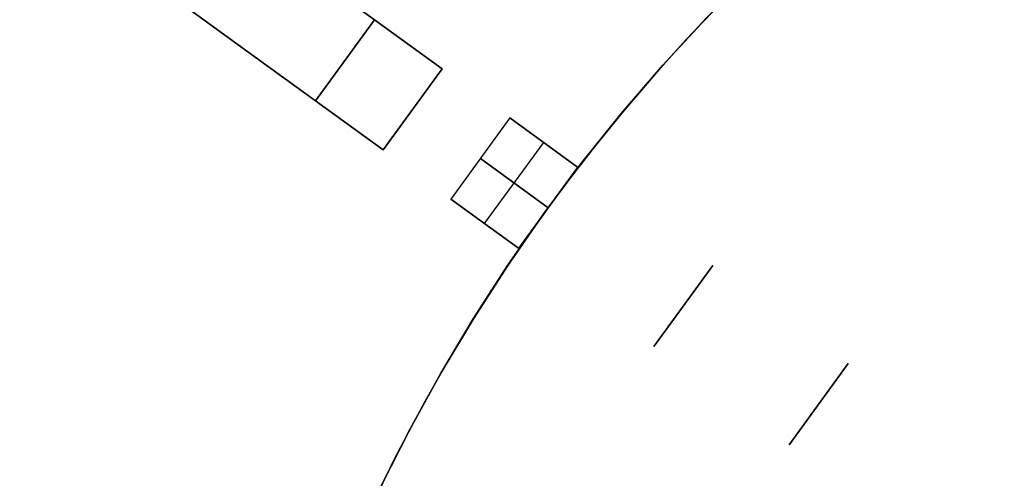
# Model space of a CAD drawing. Header units: millimetres. Extents: x 390 to 1070, y -130 to 550.
# Tile 19 of 57: x 489 to 607, y 307 to 362. Entities that reach past the tile are written whole.
import ezdxf

# ---------------------------------------------------------------- set-up
doc = ezdxf.new("R2010")
doc.units = ezdxf.units.MM

msp = doc.modelspace()

# ---------------------------------------------------------------- linework, layer by layer
at = {"extrusion": (2.27273e-05, -3.59965e-06, 1)}
for points in [[(950.01, 210), (949.88, 217.58), (949.48, 225.16), (948.83, 232.72), (947.92, 240.25), (946.74, 247.74), (945.31, 255.19), (943.63, 262.59), (941.69, 269.92), (939.5, 277.18), (937.06, 284.36), (934.37, 291.46), (931.44, 298.45), (928.27, 305.34), (924.87, 312.12), (921.23, 318.78), (917.37, 325.31), (913.28, 331.7), (908.98, 337.94), (904.46, 344.04), (899.73, 349.97), (894.81, 355.74), (889.69, 361.34), (884.37, 366.75), (878.88, 371.98), (873.2, 377.01), (867.36, 381.85), (861.36, 386.48), (855.19, 390.91), (848.88, 395.12), (842.43, 399.1), (835.84, 402.87), (829.13, 406.4), (822.3, 409.7), (815.36, 412.77), (808.32, 415.59), (801.19, 418.17), (793.97, 420.5), (786.67, 422.58), (779.31, 424.4), (771.89, 425.97), (764.42, 427.29), (756.91, 428.35), (749.37, 429.15), (741.8, 429.68), (734.22, 429.96), (726.63, 429.97), (719.05, 429.73), (711.48, 429.22), (703.94, 428.45), (696.42, 427.42), (688.95, 426.13), (681.52, 424.59), (674.15, 422.79), (666.85, 420.74), (659.62, 418.44), (652.48, 415.89), (645.43, 413.09), (638.48, 410.05), (631.63, 406.78), (624.91, 403.27), (618.31, 399.53), (611.84, 395.57), (605.51, 391.39), (599.33, 386.99), (593.31, 382.38), (587.45, 377.56), (581.76, 372.55), (576.24, 367.34), (570.91, 361.95), (565.76, 356.37), (560.82, 350.62), (556.07, 344.71), (551.53, 338.63), (547.2, 332.4), (543.09, 326.02), (539.2, 319.51), (535.54, 312.87), (532.11, 306.1), (528.91, 299.22), (525.96, 292.24), (523.24, 285.16), (520.77, 277.98)], [(950, 210), (949.87, 217.58), (949.48, 225.16), (948.82, 232.72), (947.91, 240.25), (946.74, 247.74), (945.31, 255.19), (943.62, 262.59), (941.68, 269.92), (939.49, 277.18), (937.05, 284.36), (934.36, 291.46), (931.43, 298.45), (928.26, 305.35), (924.86, 312.12), (921.22, 318.78), (917.36, 325.31), (913.27, 331.7), (908.97, 337.95), (904.45, 344.04), (899.73, 349.97), (894.8, 355.74), (889.68, 361.34), (884.37, 366.75), (878.87, 371.98), (873.2, 377.02), (867.35, 381.85), (861.35, 386.49), (855.19, 390.91), (848.87, 395.12), (842.42, 399.11), (835.84, 402.87), (829.12, 406.4), (822.29, 409.7), (815.36, 412.77), (808.31, 415.59), (801.18, 418.17), (793.96, 420.5), (786.67, 422.58), (779.3, 424.4), (771.88, 425.98), (764.41, 427.29), (756.9, 428.35), (749.36, 429.15), (741.79, 429.68), (734.21, 429.96), (726.63, 429.97), (719.05, 429.73), (711.48, 429.22), (703.93, 428.45), (696.42, 427.42), (688.94, 426.14), (681.51, 424.59), (674.14, 422.79), (666.84, 420.74), (659.61, 418.44), (652.47, 415.89), (645.42, 413.09), (638.47, 410.06), (631.63, 406.78), (624.9, 403.27), (618.3, 399.53), (611.83, 395.57), (605.5, 391.39), (599.33, 386.99), (593.3, 382.38), (587.44, 377.56), (581.75, 372.55), (576.23, 367.34), (570.9, 361.95), (565.76, 356.37), (560.81, 350.62), (556.06, 344.71), (551.52, 338.63), (547.19, 332.4), (543.08, 326.03), (539.19, 319.51), (535.53, 312.87), (532.1, 306.11), (528.9, 299.23), (525.95, 292.24), (523.23, 285.16), (520.77, 277.98)]]:
    msp.add_lwpolyline(points, dxfattribs=at)
at = {"extrusion": (-2.27273e-05, 3.59965e-06, 1)}
for points in [[(520.76, 277.98), (523.23, 285.16), (525.94, 292.24), (528.9, 299.23), (532.1, 306.11), (535.53, 312.87), (539.19, 319.51), (543.08, 326.03), (547.19, 332.4), (551.52, 338.63), (556.06, 344.71), (560.8, 350.62), (565.75, 356.37), (570.9, 361.95), (576.23, 367.34), (581.74, 372.55), (587.44, 377.56), (593.3, 382.38), (599.32, 386.99), (605.5, 391.39), (611.83, 395.57), (618.3, 399.54), (624.9, 403.27), (631.62, 406.78), (638.46, 410.06), (645.41, 413.09), (652.47, 415.89), (659.61, 418.44), (666.84, 420.74), (674.14, 422.79), (681.51, 424.59), (688.94, 426.14), (696.41, 427.42), (703.93, 428.45), (711.47, 429.22), (719.04, 429.73), (726.62, 429.98), (734.21, 429.96), (741.79, 429.68), (749.36, 429.15), (756.9, 428.35), (764.41, 427.29), (771.88, 425.98), (779.3, 424.4), (786.66, 422.58), (793.96, 420.5), (801.18, 418.17), (808.31, 415.59), (815.35, 412.77), (822.29, 409.7), (829.12, 406.4), (835.83, 402.87), (842.42, 399.11), (848.87, 395.12), (855.18, 390.91), (861.34, 386.49), (867.35, 381.85), (873.19, 377.02), (878.87, 371.98), (884.36, 366.75), (889.67, 361.34), (894.8, 355.74), (899.72, 349.97), (904.45, 344.04), (908.96, 337.95), (913.27, 331.7), (917.35, 325.31), (921.22, 318.78), (924.85, 312.13), (928.26, 305.35), (931.43, 298.46), (934.36, 291.46), (937.04, 284.36), (939.49, 277.18), (941.68, 269.92), (943.62, 262.59), (945.3, 255.19), (946.73, 247.74), (947.9, 240.25), (948.82, 232.72), (949.47, 225.16), (949.86, 217.59), (949.99, 210)], [(520.77, 277.98), (523.24, 285.16), (525.95, 292.24), (528.91, 299.22), (532.1, 306.1), (535.53, 312.87), (539.2, 319.51), (543.08, 326.03), (547.2, 332.4), (551.52, 338.63), (556.06, 344.71), (560.81, 350.62), (565.76, 356.37), (570.9, 361.95), (576.24, 367.34), (581.75, 372.55), (587.44, 377.56), (593.31, 382.38), (599.33, 386.99), (605.51, 391.39), (611.84, 395.57), (618.3, 399.53), (624.9, 403.27), (631.63, 406.78), (638.47, 410.05), (645.42, 413.09), (652.47, 415.89), (659.62, 418.44), (666.85, 420.74), (674.15, 422.79), (681.52, 424.59), (688.94, 426.13), (696.42, 427.42), (703.93, 428.45), (711.48, 429.22), (719.05, 429.73), (726.63, 429.97), (734.22, 429.96), (741.8, 429.68), (749.36, 429.15), (756.91, 428.35), (764.42, 427.29), (771.89, 425.98), (779.31, 424.4), (786.67, 422.58), (793.97, 420.5), (801.18, 418.17), (808.32, 415.59), (815.36, 412.77), (822.3, 409.7), (829.13, 406.4), (835.84, 402.87), (842.43, 399.1), (848.88, 395.12), (855.19, 390.91), (861.35, 386.49), (867.36, 381.85), (873.2, 377.01), (878.87, 371.98), (884.37, 366.75), (889.68, 361.34), (894.8, 355.74), (899.73, 349.97), (904.45, 344.04), (908.97, 337.94), (913.28, 331.7), (917.36, 325.31), (921.23, 318.78), (924.86, 312.12), (928.27, 305.35), (931.44, 298.45), (934.37, 291.46), (937.05, 284.36), (939.49, 277.18), (941.68, 269.92), (943.62, 262.59), (945.31, 255.19), (946.74, 247.74), (947.91, 240.25), (948.83, 232.72), (949.48, 225.16), (949.87, 217.58), (950, 210)]]:
    msp.add_lwpolyline(points, dxfattribs=at)
for points in [[(458.46, 414.7), (539.36, 355.92)], [(451.41, 404.99), (532.31, 346.21)], [(609.17, 393.85), (602.86, 389.54), (596.7, 385.02), (590.71, 380.29), (584.88, 375.35), (579.23, 370.22), (573.76, 364.89), (568.48, 359.37), (563.39, 353.68), (558.51, 347.81), (553.83, 341.77), (549.36, 335.58), (545.11, 329.23), (541.09, 322.74), (537.29, 316.12), (533.72, 309.37), (530.39, 302.5)], [(609.17, 393.85), (602.86, 389.54), (596.7, 385.02), (590.71, 380.29), (584.88, 375.35), (579.23, 370.22), (573.76, 364.89), (568.48, 359.37), (563.39, 353.68), (558.51, 347.81), (553.83, 341.77), (549.36, 335.58), (545.11, 329.23), (541.09, 322.74), (537.29, 316.12), (533.72, 309.37), (530.39, 302.5)], [(483.82, 381.45), (516.13, 357.97)], [(516.13, 357.97), (483.82, 381.45)], [(483.82, 381.45), (516.13, 357.97)], [(516.13, 357.97), (483.82, 381.45)], [(483.82, 381.45), (516.13, 357.97)], [(516.13, 357.97), (483.82, 381.45)], [(539.36, 355.92), (523.18, 367.68)], [(523.18, 367.68), (539.36, 355.92)], [(539.36, 355.92), (523.18, 367.68)], [(523.18, 367.68), (539.36, 355.92)], [(539.36, 355.92), (523.18, 367.68)], [(523.18, 367.68), (539.36, 355.92)], [(531.27, 361.8), (524.22, 352.09)], [(531.27, 361.8), (524.22, 352.09)], [(524.22, 352.09), (531.27, 361.8)], [(524.22, 352.09), (531.27, 361.8)], [(516.13, 357.97), (532.31, 346.21)], [(532.31, 346.21), (516.13, 357.97)], [(516.13, 357.97), (532.31, 346.21)], [(532.31, 346.21), (516.13, 357.97)], [(516.13, 357.97), (532.31, 346.21)], [(532.31, 346.21), (516.13, 357.97)], [(539.36, 355.92), (532.31, 346.21)], [(539.36, 355.92), (532.31, 346.21)], [(539.36, 355.92), (532.31, 346.21)], [(539.36, 355.92), (532.31, 346.21)], [(539.36, 355.92), (532.31, 346.21)], [(539.36, 355.92), (532.31, 346.21)], [(539.36, 355.92), (532.31, 346.21)], [(539.36, 355.92), (532.31, 346.21)], [(532.31, 346.21), (539.36, 355.92)], [(532.31, 346.21), (539.36, 355.92)], [(532.31, 346.21), (539.36, 355.92)], [(532.31, 346.21), (539.36, 355.92)], [(532.31, 346.21), (539.36, 355.92)], [(547.45, 350.04), (540.4, 340.34)], [(547.45, 350.04), (540.4, 340.34)], [(555.54, 344.17), (547.45, 350.04)], [(547.45, 350.04), (555.54, 344.17)], [(544.44, 337.4), (551.5, 347.11)], [(544.44, 337.4), (551.5, 347.11)], [(543.93, 345.19), (552.02, 339.31)], [(552.02, 339.31), (543.93, 345.19)], [(555.54, 344.17), (548.49, 334.46)], [(555.54, 344.17), (548.49, 334.46)], [(540.4, 340.34), (548.49, 334.46)], [(548.49, 334.46), (540.4, 340.34)], [(571.72, 332.41), (564.67, 322.7)], [(571.72, 332.41), (564.67, 322.7)], [(571.72, 332.41), (564.67, 322.7)], [(571.72, 332.41), (564.67, 322.7)], [(571.72, 332.41), (564.67, 322.7)], [(571.72, 332.41), (564.67, 322.7)], [(564.67, 322.7), (571.72, 332.41)], [(564.67, 322.7), (571.72, 332.41)], [(580.85, 310.95), (587.9, 320.66)], [(587.9, 320.66), (580.85, 310.95)], [(587.9, 320.66), (580.85, 310.95)], [(587.9, 320.66), (580.85, 310.95)], [(580.85, 310.95), (587.9, 320.66)], [(580.85, 310.95), (587.9, 320.66)]]:
    msp.add_lwpolyline(points)
at = {"extrusion": (0.587785, 0.809017, 1.1484e-14)}
msp.add_lwpolyline([(-217.15, 251.99), (-217.12, 250.63), (-217.05, 249.27), (-216.94, 247.9), (-216.77, 246.55), (-216.57, 245.2), (-216.31, 243.86), (-216.01, 242.52), (-215.66, 241.2), (-215.27, 239.89), (-214.84, 238.6), (-214.36, 237.32), (-213.84, 236.06), (-213.27, 234.82), (-212.66, 233.59), (-212.01, 232.39), (-211.32, 231.21), (-210.59, 230.06), (-209.83, 228.93), (-209.02, 227.83), (-208.18, 226.75), (-207.3, 225.71), (-206.38, 224.69), (-205.43, 223.71), (-204.45, 222.76), (-203.44, 221.85), (-202.39, 220.97), (-201.32, 220.12), (-200.21, 219.32), (-199.09, 218.55), (-197.93, 217.82), (-196.75, 217.13), (-195.55, 216.48), (-194.33, 215.87), (-193.08, 215.31), (-191.82, 214.78), (-190.54, 214.3), (-189.25, 213.87), (-187.94, 213.48), (-186.62, 213.13), (-185.29, 212.83), (-183.94, 212.58), (-182.59, 212.37), (-181.24, 212.2), (-179.88, 212.09), (-178.51, 212.02), (-177.15, 211.99)], dxfattribs=at)
at = {"extrusion": (0.587785, 0.809017, 7.84433e-16)}
msp.add_lwpolyline([(-217.15, 251.99), (-217.12, 250.63), (-217.05, 249.27), (-216.94, 247.9), (-216.77, 246.55), (-216.57, 245.2), (-216.31, 243.86), (-216.01, 242.52), (-215.66, 241.2), (-215.27, 239.89), (-214.84, 238.6), (-214.36, 237.32), (-213.84, 236.06), (-213.27, 234.82), (-212.66, 233.59), (-212.01, 232.39), (-211.32, 231.21), (-210.59, 230.06), (-209.83, 228.93), (-209.02, 227.83), (-208.18, 226.75), (-207.3, 225.71), (-206.38, 224.69), (-205.43, 223.71), (-204.45, 222.76), (-203.44, 221.85), (-202.39, 220.97), (-201.32, 220.12), (-200.21, 219.32), (-199.09, 218.55), (-197.93, 217.82), (-196.75, 217.13), (-195.55, 216.48), (-194.33, 215.87), (-193.08, 215.31), (-191.82, 214.78), (-190.54, 214.3), (-189.25, 213.87), (-187.94, 213.48), (-186.62, 213.13), (-185.29, 212.83), (-183.94, 212.58), (-182.59, 212.37), (-181.24, 212.2), (-179.88, 212.09), (-178.51, 212.02), (-177.15, 211.99)], dxfattribs=at)
at = {"extrusion": (0.587785, 0.809017, 1.71132e-15)}
msp.add_lwpolyline([(-177.15, -388.01), (-178.51, -388.03), (-179.88, -388.1), (-181.24, -388.21), (-182.59, -388.38), (-183.94, -388.59), (-185.29, -388.84), (-186.62, -389.14), (-187.94, -389.49), (-189.25, -389.88), (-190.54, -390.31), (-191.82, -390.79), (-193.08, -391.32), (-194.33, -391.88), (-195.55, -392.49), (-196.75, -393.14), (-197.93, -393.83), (-199.09, -394.56), (-200.21, -395.33), (-201.32, -396.13), (-202.39, -396.98), (-203.44, -397.86), (-204.45, -398.77), (-205.43, -399.72), (-206.38, -400.7), (-207.3, -401.72), (-208.18, -402.76), (-209.02, -403.84), (-209.83, -404.94), (-210.59, -406.07), (-211.32, -407.22), (-212.01, -408.4), (-212.66, -409.6), (-213.27, -410.83), (-213.84, -412.07), (-214.36, -413.33), (-214.84, -414.61), (-215.27, -415.9), (-215.66, -417.21), (-216.01, -418.53), (-216.31, -419.87), (-216.57, -421.21), (-216.77, -422.56), (-216.94, -423.91), (-217.05, -425.28), (-217.12, -426.64), (-217.15, -428.01)], dxfattribs=at)
at = {"extrusion": (0.587785, 0.809017, 4.8612e-15)}
msp.add_lwpolyline([(-177.15, 211.99), (-178.51, 212.02), (-179.88, 212.09), (-181.24, 212.2), (-182.59, 212.37), (-183.94, 212.58), (-185.29, 212.83), (-186.62, 213.13), (-187.94, 213.48), (-189.25, 213.87), (-190.54, 214.3), (-191.82, 214.78), (-193.08, 215.31), (-194.33, 215.87), (-195.55, 216.48), (-196.75, 217.13), (-197.93, 217.82), (-199.09, 218.55), (-200.21, 219.32), (-201.32, 220.12), (-202.39, 220.97), (-203.44, 221.85), (-204.45, 222.76), (-205.43, 223.71), (-206.38, 224.69), (-207.3, 225.71), (-208.18, 226.75), (-209.02, 227.83), (-209.83, 228.93), (-210.59, 230.06), (-211.32, 231.21), (-212.01, 232.39), (-212.66, 233.59), (-213.27, 234.82), (-213.84, 236.06), (-214.36, 237.32), (-214.84, 238.6), (-215.27, 239.89), (-215.66, 241.2), (-216.01, 242.52), (-216.31, 243.86), (-216.57, 245.2), (-216.77, 246.55), (-216.94, 247.9), (-217.05, 249.27), (-217.12, 250.63), (-217.15, 251.99)], dxfattribs=at)
at = {"extrusion": (0.587785, 0.809017, -1.09396e-14)}
msp.add_lwpolyline([(-217.15, -428.01), (-217.12, -426.64), (-217.05, -425.28), (-216.94, -423.91), (-216.77, -422.56), (-216.57, -421.21), (-216.31, -419.87), (-216.01, -418.53), (-215.66, -417.21), (-215.27, -415.9), (-214.84, -414.61), (-214.36, -413.33), (-213.84, -412.07), (-213.27, -410.83), (-212.66, -409.6), (-212.01, -408.4), (-211.32, -407.22), (-210.59, -406.07), (-209.83, -404.94), (-209.02, -403.84), (-208.18, -402.76), (-207.3, -401.72), (-206.38, -400.7), (-205.43, -399.72), (-204.45, -398.77), (-203.44, -397.86), (-202.39, -396.98), (-201.32, -396.13), (-200.21, -395.33), (-199.09, -394.56), (-197.93, -393.83), (-196.75, -393.14), (-195.55, -392.49), (-194.33, -391.88), (-193.08, -391.32), (-191.82, -390.79), (-190.54, -390.31), (-189.25, -389.88), (-187.94, -389.49), (-186.62, -389.14), (-185.29, -388.84), (-183.94, -388.59), (-182.59, -388.38), (-181.24, -388.21), (-179.88, -388.1), (-178.51, -388.03), (-177.15, -388.01)], dxfattribs=at)
at = {"extrusion": (0.587785, 0.809017, 1.36873e-14)}
msp.add_lwpolyline([(-237.15, 271.99), (-236.46, 271.98), (-235.78, 271.95), (-235.1, 271.89), (-234.42, 271.81), (-233.75, 271.7), (-233.08, 271.58), (-232.41, 271.43), (-231.75, 271.25), (-231.1, 271.06), (-230.45, 270.84), (-229.81, 270.6), (-229.18, 270.34), (-228.56, 270.06), (-227.95, 269.75), (-227.35, 269.43), (-226.76, 269.08), (-226.18, 268.72), (-225.61, 268.33), (-225.06, 267.93), (-224.53, 267.51), (-224, 267.07), (-223.5, 266.61), (-223.01, 266.14), (-222.53, 265.65), (-222.07, 265.14), (-221.63, 264.62), (-221.21, 264.08), (-220.81, 263.53), (-220.42, 262.96), (-220.06, 262.39), (-219.71, 261.8), (-219.39, 261.2), (-219.09, 260.58), (-218.8, 259.96), (-218.54, 259.33), (-218.3, 258.69), (-218.08, 258.05), (-217.89, 257.39), (-217.72, 256.73), (-217.57, 256.06), (-217.44, 255.39), (-217.33, 254.72), (-217.25, 254.04), (-217.19, 253.36), (-217.16, 252.68), (-217.15, 251.99)], dxfattribs=at)
at = {"extrusion": (0.587785, 0.809017, -3.03106e-14)}
msp.add_lwpolyline([(-217.15, -428.01), (-217.16, -428.69), (-217.19, -429.37), (-217.25, -430.05), (-217.33, -430.73), (-217.44, -431.4), (-217.57, -432.07), (-217.72, -432.74), (-217.89, -433.4), (-218.08, -434.06), (-218.3, -434.7), (-218.54, -435.34), (-218.8, -435.97), (-219.09, -436.59), (-219.39, -437.21), (-219.71, -437.81), (-220.06, -438.4), (-220.42, -438.97), (-220.81, -439.54), (-221.21, -440.09), (-221.63, -440.63), (-222.07, -441.15), (-222.53, -441.66), (-223.01, -442.15), (-223.5, -442.62), (-224, -443.08), (-224.53, -443.52), (-225.06, -443.94), (-225.61, -444.34), (-226.18, -444.73), (-226.76, -445.09), (-227.35, -445.44), (-227.95, -445.76), (-228.56, -446.07), (-229.18, -446.35), (-229.81, -446.61), (-230.45, -446.85), (-231.1, -447.07), (-231.75, -447.26), (-232.41, -447.44), (-233.08, -447.59), (-233.75, -447.71), (-234.42, -447.82), (-235.1, -447.9), (-235.78, -447.96), (-236.46, -447.99), (-237.15, -448.01)], dxfattribs=at)
at = {"extrusion": (1, 0, 0)}
for points in [[(357.97, 225.54), (357.97, 91.99)], [(357.97, 79.99), (357.97, 0)], [(357.97, -12), (357.97, -256)], [(357.97, -268), (357.97, -401.55)], [(355.92, -288.01), (355.92, -268)], [(355.92, -256), (355.92, -12)], [(355.92, 0), (355.92, 79.99)], [(355.92, 91.99), (355.92, 111.99)], [(351.07, -268), (351.07, -288.01)], [(351.07, -12), (351.07, -256)], [(351.07, 79.99), (351.07, 0)], [(351.07, 111.99), (351.07, 91.99)], [(346.21, -268), (346.21, -288.01)], [(346.21, -12), (346.21, -256)], [(346.21, 79.99), (346.21, 0)], [(346.21, 111.99), (346.21, 91.99)], [(332.41, 241.99), (332.41, 251.99)], [(332.41, -428.01), (332.41, -418.01)], [(327.56, 251.99), (327.56, 241.99)], [(327.56, -418.01), (327.56, -428.01)], [(322.7, 251.99), (322.7, 241.99)], [(322.7, -418.01), (322.7, -428.01)], [(320.66, 172), (320.66, 221.99)], [(320.66, -398.01), (320.66, -348.01)], [(315.8, 221.99), (315.8, 172)], [(315.8, -348.01), (315.8, -398.01)], [(310.95, -348.01), (310.95, -398.01)], [(310.95, 221.99), (310.95, 172)]]:
    msp.add_lwpolyline(points, dxfattribs=at)
at = {"extrusion": (0.587785, 0.809017, 5.90891e-15)}
msp.add_lwpolyline([(-217.15, 251.99), (-217.16, 252.68), (-217.19, 253.36), (-217.25, 254.04), (-217.33, 254.72), (-217.44, 255.39), (-217.57, 256.06), (-217.72, 256.73), (-217.89, 257.39), (-218.08, 258.05), (-218.3, 258.69), (-218.54, 259.33), (-218.8, 259.96), (-219.09, 260.58), (-219.39, 261.2), (-219.71, 261.8), (-220.06, 262.39), (-220.42, 262.96), (-220.81, 263.53), (-221.21, 264.08), (-221.63, 264.62), (-222.07, 265.14), (-222.53, 265.65), (-223.01, 266.14), (-223.5, 266.61), (-224, 267.07), (-224.53, 267.51), (-225.06, 267.93), (-225.61, 268.33), (-226.18, 268.72), (-226.76, 269.08), (-227.35, 269.43), (-227.95, 269.75), (-228.56, 270.06), (-229.18, 270.34), (-229.81, 270.6), (-230.45, 270.84), (-231.1, 271.06), (-231.75, 271.25), (-232.41, 271.43), (-233.08, 271.58), (-233.75, 271.7), (-234.42, 271.81), (-235.1, 271.89), (-235.78, 271.95), (-236.46, 271.98), (-237.15, 271.99)], dxfattribs=at)
at = {"extrusion": (0.587785, 0.809017, -3.84888e-15)}
msp.add_lwpolyline([(-237.15, -448.01), (-236.46, -447.99), (-235.78, -447.96), (-235.1, -447.9), (-234.42, -447.82), (-233.75, -447.71), (-233.08, -447.59), (-232.41, -447.44), (-231.75, -447.26), (-231.1, -447.07), (-230.45, -446.85), (-229.81, -446.61), (-229.18, -446.35), (-228.56, -446.07), (-227.95, -445.76), (-227.35, -445.44), (-226.76, -445.09), (-226.18, -444.73), (-225.61, -444.34), (-225.06, -443.94), (-224.53, -443.52), (-224, -443.08), (-223.5, -442.62), (-223.01, -442.15), (-222.53, -441.66), (-222.07, -441.15), (-221.63, -440.63), (-221.21, -440.09), (-220.81, -439.54), (-220.42, -438.97), (-220.06, -438.4), (-219.71, -437.81), (-219.39, -437.21), (-219.09, -436.59), (-218.8, -435.97), (-218.54, -435.34), (-218.3, -434.7), (-218.08, -434.06), (-217.89, -433.4), (-217.72, -432.74), (-217.57, -432.07), (-217.44, -431.4), (-217.33, -430.73), (-217.25, -430.05), (-217.19, -429.37), (-217.16, -428.69), (-217.15, -428.01)], dxfattribs=at)
at = {"extrusion": (0.587785, 0.809017, 1.64184e-15)}
msp.add_lwpolyline([(-267.15, -328.01), (-265.78, -327.98), (-264.42, -327.91), (-263.06, -327.8), (-261.7, -327.63), (-260.35, -327.42), (-259.01, -327.17), (-257.68, -326.87), (-256.36, -326.52), (-255.05, -326.13), (-253.75, -325.7), (-252.47, -325.22), (-251.21, -324.69), (-249.97, -324.13), (-248.74, -323.52), (-247.54, -322.87), (-246.36, -322.18), (-245.21, -321.45), (-244.08, -320.68), (-242.98, -319.88), (-241.9, -319.03), (-240.86, -318.15), (-239.85, -317.24), (-238.86, -316.29), (-237.91, -315.31), (-237, -314.29), (-236.12, -313.25), (-235.28, -312.17), (-234.47, -311.07), (-233.7, -309.94), (-232.97, -308.79), (-232.28, -307.61), (-231.63, -306.41), (-231.02, -305.18), (-230.46, -303.94), (-229.94, -302.68), (-229.46, -301.4), (-229.02, -300.11), (-228.63, -298.8), (-228.28, -297.48), (-227.98, -296.14), (-227.73, -294.8), (-227.52, -293.45), (-227.36, -292.1), (-227.24, -290.73), (-227.17, -289.37), (-227.15, -288.01)], dxfattribs=at)
at = {"extrusion": (0.587785, 0.809017, -9.73224e-15)}
msp.add_lwpolyline([(-227.15, 111.99), (-227.17, 113.36), (-227.24, 114.72), (-227.36, 116.09), (-227.52, 117.44), (-227.73, 118.79), (-227.98, 120.13), (-228.28, 121.47), (-228.63, 122.79), (-229.02, 124.1), (-229.46, 125.39), (-229.94, 126.67), (-230.46, 127.93), (-231.02, 129.17), (-231.63, 130.4), (-232.28, 131.6), (-232.97, 132.78), (-233.7, 133.93), (-234.47, 135.06), (-235.28, 136.16), (-236.12, 137.24), (-237, 138.28), (-237.91, 139.3), (-238.86, 140.28), (-239.85, 141.23), (-240.86, 142.14), (-241.9, 143.02), (-242.98, 143.87), (-244.08, 144.67), (-245.21, 145.44), (-246.36, 146.17), (-247.54, 146.86), (-248.74, 147.51), (-249.97, 148.12), (-251.21, 148.68), (-252.47, 149.21), (-253.75, 149.69), (-255.05, 150.12), (-256.36, 150.51), (-257.68, 150.86), (-259.01, 151.16), (-260.35, 151.41), (-261.7, 151.62), (-263.06, 151.79), (-264.42, 151.9), (-265.78, 151.97), (-267.15, 151.99)], dxfattribs=at)
at = {"extrusion": (0.587785, 0.809017, 5.48882e-15)}
msp.add_lwpolyline([(-217.15, 251.99), (-217.16, 252.68), (-217.19, 253.36), (-217.25, 254.04), (-217.33, 254.72), (-217.44, 255.39), (-217.57, 256.06), (-217.72, 256.73), (-217.89, 257.39), (-218.08, 258.05), (-218.3, 258.69), (-218.54, 259.33), (-218.8, 259.96), (-219.09, 260.58), (-219.39, 261.2), (-219.71, 261.8), (-220.06, 262.39), (-220.42, 262.96), (-220.81, 263.53), (-221.21, 264.08), (-221.63, 264.62), (-222.07, 265.14), (-222.53, 265.65), (-223.01, 266.14), (-223.5, 266.61), (-224, 267.07), (-224.53, 267.51), (-225.06, 267.93), (-225.61, 268.33), (-226.18, 268.72), (-226.76, 269.08), (-227.35, 269.43), (-227.95, 269.75), (-228.56, 270.06), (-229.18, 270.34), (-229.81, 270.6), (-230.45, 270.84), (-231.1, 271.06), (-231.75, 271.25), (-232.41, 271.43), (-233.08, 271.58), (-233.75, 271.7), (-234.42, 271.81), (-235.1, 271.89), (-235.78, 271.95), (-236.46, 271.98), (-237.15, 271.99)], dxfattribs=at)
at = {"extrusion": (0.587785, 0.809017, -1.48871e-14)}
msp.add_lwpolyline([(-237.15, -448.01), (-236.46, -447.99), (-235.78, -447.96), (-235.1, -447.9), (-234.42, -447.82), (-233.75, -447.71), (-233.08, -447.59), (-232.41, -447.44), (-231.75, -447.26), (-231.1, -447.07), (-230.45, -446.85), (-229.81, -446.61), (-229.18, -446.35), (-228.56, -446.07), (-227.95, -445.76), (-227.35, -445.44), (-226.76, -445.09), (-226.18, -444.73), (-225.61, -444.34), (-225.06, -443.94), (-224.53, -443.52), (-224, -443.08), (-223.5, -442.62), (-223.01, -442.15), (-222.53, -441.66), (-222.07, -441.15), (-221.63, -440.63), (-221.21, -440.09), (-220.81, -439.54), (-220.42, -438.97), (-220.06, -438.4), (-219.71, -437.81), (-219.39, -437.21), (-219.09, -436.59), (-218.8, -435.97), (-218.54, -435.34), (-218.3, -434.7), (-218.08, -434.06), (-217.89, -433.4), (-217.72, -432.74), (-217.57, -432.07), (-217.44, -431.4), (-217.33, -430.73), (-217.25, -430.05), (-217.19, -429.37), (-217.16, -428.69), (-217.15, -428.01)], dxfattribs=at)
at = {"extrusion": (0.587785, 0.809017, 4.03359e-15)}
msp.add_lwpolyline([(-267.15, -328.01), (-265.78, -327.98), (-264.42, -327.91), (-263.06, -327.8), (-261.7, -327.63), (-260.35, -327.42), (-259.01, -327.17), (-257.68, -326.87), (-256.36, -326.52), (-255.05, -326.13), (-253.75, -325.7), (-252.47, -325.22), (-251.21, -324.69), (-249.97, -324.13), (-248.74, -323.52), (-247.54, -322.87), (-246.36, -322.18), (-245.21, -321.45), (-244.08, -320.68), (-242.98, -319.88), (-241.9, -319.03), (-240.86, -318.15), (-239.85, -317.24), (-238.86, -316.29), (-237.91, -315.31), (-237, -314.29), (-236.12, -313.25), (-235.28, -312.17), (-234.47, -311.07), (-233.7, -309.94), (-232.97, -308.79), (-232.28, -307.61), (-231.63, -306.41), (-231.02, -305.18), (-230.46, -303.94), (-229.94, -302.68), (-229.46, -301.4), (-229.02, -300.11), (-228.63, -298.8), (-228.28, -297.48), (-227.98, -296.14), (-227.73, -294.8), (-227.52, -293.45), (-227.36, -292.1), (-227.24, -290.73), (-227.17, -289.37), (-227.15, -288.01)], dxfattribs=at)
at = {"extrusion": (0.587785, 0.809017, 2.11799e-15)}
msp.add_lwpolyline([(-227.15, 111.99), (-227.17, 113.36), (-227.24, 114.72), (-227.36, 116.09), (-227.52, 117.44), (-227.73, 118.79), (-227.98, 120.13), (-228.28, 121.47), (-228.63, 122.79), (-229.02, 124.1), (-229.46, 125.39), (-229.94, 126.67), (-230.46, 127.93), (-231.02, 129.17), (-231.63, 130.4), (-232.28, 131.6), (-232.97, 132.78), (-233.7, 133.93), (-234.47, 135.06), (-235.28, 136.16), (-236.12, 137.24), (-237, 138.28), (-237.91, 139.3), (-238.86, 140.28), (-239.85, 141.23), (-240.86, 142.14), (-241.9, 143.02), (-242.98, 143.87), (-244.08, 144.67), (-245.21, 145.44), (-246.36, 146.17), (-247.54, 146.86), (-248.74, 147.51), (-249.97, 148.12), (-251.21, 148.68), (-252.47, 149.21), (-253.75, 149.69), (-255.05, 150.12), (-256.36, 150.51), (-257.68, 150.86), (-259.01, 151.16), (-260.35, 151.41), (-261.7, 151.62), (-263.06, 151.79), (-264.42, 151.9), (-265.78, 151.97), (-267.15, 151.99)], dxfattribs=at)
at = {"extrusion": (0.587785, 0.809017, 4.20631e-15)}
msp.add_lwpolyline([(-227.15, -288.01), (-227.17, -289.37), (-227.24, -290.73), (-227.36, -292.1), (-227.52, -293.45), (-227.73, -294.8), (-227.98, -296.14), (-228.28, -297.48), (-228.63, -298.8), (-229.02, -300.11), (-229.46, -301.4), (-229.94, -302.68), (-230.46, -303.94), (-231.02, -305.18), (-231.63, -306.41), (-232.28, -307.61), (-232.97, -308.79), (-233.7, -309.94), (-234.47, -311.07), (-235.28, -312.17), (-236.12, -313.25), (-237, -314.29), (-237.91, -315.31), (-238.86, -316.29), (-239.85, -317.24), (-240.86, -318.15), (-241.9, -319.03), (-242.98, -319.88), (-244.08, -320.68), (-245.21, -321.45), (-246.36, -322.18), (-247.54, -322.87), (-248.74, -323.52), (-249.97, -324.13), (-251.21, -324.69), (-252.47, -325.22), (-253.75, -325.7), (-255.05, -326.13), (-256.36, -326.52), (-257.68, -326.87), (-259.01, -327.17), (-260.35, -327.42), (-261.7, -327.63), (-263.06, -327.8), (-264.42, -327.91), (-265.78, -327.98), (-267.15, -328.01)], dxfattribs=at)
at = {"extrusion": (0.587785, 0.809017, -1.95722e-15)}
msp.add_lwpolyline([(-267.15, 151.99), (-265.78, 151.97), (-264.42, 151.9), (-263.06, 151.79), (-261.7, 151.62), (-260.35, 151.41), (-259.01, 151.16), (-257.68, 150.86), (-256.36, 150.51), (-255.05, 150.12), (-253.75, 149.69), (-252.47, 149.21), (-251.21, 148.68), (-249.97, 148.12), (-248.74, 147.51), (-247.54, 146.86), (-246.36, 146.17), (-245.21, 145.44), (-244.08, 144.67), (-242.98, 143.87), (-241.9, 143.02), (-240.86, 142.14), (-239.85, 141.23), (-238.86, 140.28), (-237.91, 139.3), (-237, 138.28), (-236.12, 137.24), (-235.28, 136.16), (-234.47, 135.06), (-233.7, 133.93), (-232.97, 132.78), (-232.28, 131.6), (-231.63, 130.4), (-231.02, 129.17), (-230.46, 127.93), (-229.94, 126.67), (-229.46, 125.39), (-229.02, 124.1), (-228.63, 122.79), (-228.28, 121.47), (-227.98, 120.13), (-227.73, 118.79), (-227.52, 117.44), (-227.36, 116.09), (-227.24, 114.72), (-227.17, 113.36), (-227.15, 111.99)], dxfattribs=at)
at = {"extrusion": (0.587785, 0.809017, 4.47121e-17)}
msp.add_lwpolyline([(-267.15, 251.99), (-267.14, 252.68), (-267.1, 253.36), (-267.04, 254.04), (-266.96, 254.72), (-266.86, 255.39), (-266.73, 256.06), (-266.58, 256.73), (-266.41, 257.39), (-266.21, 258.05), (-265.99, 258.69), (-265.75, 259.33), (-265.49, 259.96), (-265.21, 260.58), (-264.91, 261.2), (-264.58, 261.8), (-264.24, 262.39), (-263.87, 262.96), (-263.49, 263.53), (-263.08, 264.08), (-262.66, 264.62), (-262.22, 265.14), (-261.76, 265.65), (-261.29, 266.14), (-260.8, 266.61), (-260.29, 267.07), (-259.77, 267.51), (-259.23, 267.93), (-258.68, 268.33), (-258.12, 268.72), (-257.54, 269.08), (-256.95, 269.43), (-256.35, 269.75), (-255.74, 270.06), (-255.12, 270.34), (-254.48, 270.6), (-253.85, 270.84), (-253.2, 271.06), (-252.54, 271.25), (-251.88, 271.43), (-251.22, 271.58), (-250.55, 271.7), (-249.87, 271.81), (-249.19, 271.89), (-248.51, 271.95), (-247.83, 271.98), (-247.15, 271.99)], dxfattribs=at)
at = {"extrusion": (0.587785, 0.809017, -3.45167e-15)}
msp.add_lwpolyline([(-247.15, -448.01), (-247.83, -447.99), (-248.51, -447.96), (-249.19, -447.9), (-249.87, -447.82), (-250.55, -447.71), (-251.22, -447.59), (-251.88, -447.44), (-252.54, -447.26), (-253.2, -447.07), (-253.85, -446.85), (-254.48, -446.61), (-255.12, -446.35), (-255.74, -446.07), (-256.35, -445.76), (-256.95, -445.44), (-257.54, -445.09), (-258.12, -444.73), (-258.68, -444.34), (-259.23, -443.94), (-259.77, -443.52), (-260.29, -443.08), (-260.8, -442.62), (-261.29, -442.15), (-261.76, -441.66), (-262.22, -441.15), (-262.66, -440.63), (-263.08, -440.09), (-263.49, -439.54), (-263.87, -438.97), (-264.24, -438.4), (-264.58, -437.81), (-264.91, -437.21), (-265.21, -436.59), (-265.49, -435.97), (-265.75, -435.34), (-265.99, -434.7), (-266.21, -434.06), (-266.41, -433.4), (-266.58, -432.74), (-266.73, -432.07), (-266.86, -431.4), (-266.96, -430.73), (-267.04, -430.05), (-267.1, -429.37), (-267.14, -428.69), (-267.15, -428.01)], dxfattribs=at)
at = {"extrusion": (0.587785, 0.809017, 2.155e-17)}
msp.add_lwpolyline([(-247.15, 271.99), (-247.83, 271.98), (-248.51, 271.95), (-249.19, 271.89), (-249.87, 271.81), (-250.55, 271.7), (-251.22, 271.58), (-251.88, 271.43), (-252.54, 271.25), (-253.2, 271.06), (-253.85, 270.84), (-254.48, 270.6), (-255.12, 270.34), (-255.74, 270.06), (-256.35, 269.75), (-256.95, 269.43), (-257.54, 269.08), (-258.12, 268.72), (-258.68, 268.33), (-259.23, 267.93), (-259.77, 267.51), (-260.29, 267.07), (-260.8, 266.61), (-261.29, 266.14), (-261.76, 265.65), (-262.22, 265.14), (-262.66, 264.62), (-263.08, 264.08), (-263.49, 263.53), (-263.87, 262.96), (-264.24, 262.39), (-264.58, 261.8), (-264.91, 261.2), (-265.21, 260.58), (-265.49, 259.96), (-265.75, 259.33), (-265.99, 258.69), (-266.21, 258.05), (-266.41, 257.39), (-266.58, 256.73), (-266.73, 256.06), (-266.86, 255.39), (-266.96, 254.72), (-267.04, 254.04), (-267.1, 253.36), (-267.14, 252.68), (-267.15, 251.99)], dxfattribs=at)
at = {"extrusion": (0.587785, 0.809017, -5.76013e-15)}
msp.add_lwpolyline([(-267.15, -428.01), (-267.14, -428.69), (-267.1, -429.37), (-267.04, -430.05), (-266.96, -430.73), (-266.86, -431.4), (-266.73, -432.07), (-266.58, -432.74), (-266.41, -433.4), (-266.21, -434.06), (-265.99, -434.7), (-265.75, -435.34), (-265.49, -435.97), (-265.21, -436.59), (-264.91, -437.21), (-264.58, -437.81), (-264.24, -438.4), (-263.87, -438.97), (-263.49, -439.54), (-263.08, -440.09), (-262.66, -440.63), (-262.22, -441.15), (-261.76, -441.66), (-261.29, -442.15), (-260.8, -442.62), (-260.29, -443.08), (-259.77, -443.52), (-259.23, -443.94), (-258.68, -444.34), (-258.12, -444.73), (-257.54, -445.09), (-256.95, -445.44), (-256.35, -445.76), (-255.74, -446.07), (-255.12, -446.35), (-254.48, -446.61), (-253.85, -446.85), (-253.2, -447.07), (-252.54, -447.26), (-251.88, -447.44), (-251.22, -447.59), (-250.55, -447.71), (-249.87, -447.82), (-249.19, -447.9), (-248.51, -447.96), (-247.83, -447.99), (-247.15, -448.01)], dxfattribs=at)
at = {"extrusion": (0.587785, 0.809017, -6.73348e-15)}
msp.add_lwpolyline([(-247.15, 271.99), (-247.83, 271.98), (-248.51, 271.95), (-249.19, 271.89), (-249.87, 271.81), (-250.55, 271.7), (-251.22, 271.58), (-251.88, 271.43), (-252.54, 271.25), (-253.2, 271.06), (-253.85, 270.84), (-254.48, 270.6), (-255.12, 270.34), (-255.74, 270.06), (-256.35, 269.75), (-256.95, 269.43), (-257.54, 269.08), (-258.12, 268.72), (-258.68, 268.33), (-259.23, 267.93), (-259.77, 267.51), (-260.29, 267.07), (-260.8, 266.61), (-261.29, 266.14), (-261.76, 265.65), (-262.22, 265.14), (-262.66, 264.62), (-263.08, 264.08), (-263.49, 263.53), (-263.87, 262.96), (-264.24, 262.39), (-264.58, 261.8), (-264.91, 261.2), (-265.21, 260.58), (-265.49, 259.96), (-265.75, 259.33), (-265.99, 258.69), (-266.21, 258.05), (-266.41, 257.39), (-266.58, 256.73), (-266.73, 256.06), (-266.86, 255.39), (-266.96, 254.72), (-267.04, 254.04), (-267.1, 253.36), (-267.14, 252.68), (-267.15, 251.99)], dxfattribs=at)
at = {"extrusion": (0.587785, 0.809017, 1.48245e-14)}
msp.add_lwpolyline([(-267.15, -428.01), (-267.14, -428.69), (-267.1, -429.37), (-267.04, -430.05), (-266.96, -430.73), (-266.86, -431.4), (-266.73, -432.07), (-266.58, -432.74), (-266.41, -433.4), (-266.21, -434.06), (-265.99, -434.7), (-265.75, -435.34), (-265.49, -435.97), (-265.21, -436.59), (-264.91, -437.21), (-264.58, -437.81), (-264.24, -438.4), (-263.87, -438.97), (-263.49, -439.54), (-263.08, -440.09), (-262.66, -440.63), (-262.22, -441.15), (-261.76, -441.66), (-261.29, -442.15), (-260.8, -442.62), (-260.29, -443.08), (-259.77, -443.52), (-259.23, -443.94), (-258.68, -444.34), (-258.12, -444.73), (-257.54, -445.09), (-256.95, -445.44), (-256.35, -445.76), (-255.74, -446.07), (-255.12, -446.35), (-254.48, -446.61), (-253.85, -446.85), (-253.2, -447.07), (-252.54, -447.26), (-251.88, -447.44), (-251.22, -447.59), (-250.55, -447.71), (-249.87, -447.82), (-249.19, -447.9), (-248.51, -447.96), (-247.83, -447.99), (-247.15, -448.01)], dxfattribs=at)
at = {"extrusion": (0.587785, 0.809017, 7.48324e-15)}
msp.add_lwpolyline([(-287.15, -348.01), (-287.14, -347.32), (-287.1, -346.64), (-287.04, -345.96), (-286.96, -345.28), (-286.86, -344.61), (-286.73, -343.94), (-286.58, -343.27), (-286.41, -342.61), (-286.21, -341.95), (-285.99, -341.31), (-285.75, -340.67), (-285.49, -340.04), (-285.21, -339.42), (-284.91, -338.8), (-284.58, -338.2), (-284.24, -337.61), (-283.87, -337.04), (-283.49, -336.47), (-283.08, -335.92), (-282.66, -335.38), (-282.22, -334.86), (-281.76, -334.35), (-281.29, -333.86), (-280.8, -333.39), (-280.29, -332.93), (-279.77, -332.49), (-279.23, -332.07), (-278.68, -331.67), (-278.12, -331.28), (-277.54, -330.92), (-276.95, -330.57), (-276.35, -330.25), (-275.74, -329.94), (-275.12, -329.66), (-274.48, -329.4), (-273.85, -329.16), (-273.2, -328.94), (-272.54, -328.75), (-271.88, -328.57), (-271.22, -328.42), (-270.55, -328.3), (-269.87, -328.19), (-269.19, -328.11), (-268.51, -328.05), (-267.83, -328.02), (-267.15, -328.01)], dxfattribs=at)
at = {"extrusion": (0.587785, 0.809017, -7.18879e-15)}
msp.add_lwpolyline([(-267.15, 151.99), (-267.83, 152.01), (-268.51, 152.04), (-269.19, 152.1), (-269.87, 152.18), (-270.55, 152.29), (-271.22, 152.41), (-271.88, 152.56), (-272.54, 152.74), (-273.2, 152.93), (-273.85, 153.15), (-274.48, 153.39), (-275.12, 153.65), (-275.74, 153.93), (-276.35, 154.24), (-276.95, 154.56), (-277.54, 154.91), (-278.12, 155.27), (-278.68, 155.66), (-279.23, 156.06), (-279.77, 156.48), (-280.29, 156.92), (-280.8, 157.38), (-281.29, 157.85), (-281.76, 158.34), (-282.22, 158.85), (-282.66, 159.37), (-283.08, 159.91), (-283.49, 160.46), (-283.87, 161.03), (-284.24, 161.6), (-284.58, 162.19), (-284.91, 162.79), (-285.21, 163.41), (-285.49, 164.03), (-285.75, 164.66), (-285.99, 165.3), (-286.21, 165.94), (-286.41, 166.6), (-286.58, 167.26), (-286.73, 167.93), (-286.86, 168.6), (-286.96, 169.27), (-287.04, 169.95), (-287.1, 170.63), (-287.14, 171.31), (-287.15, 172)], dxfattribs=at)
at = {"extrusion": (0.587785, 0.809017, 8.36712e-15)}
msp.add_lwpolyline([(-287.15, 221.99), (-287.14, 222.68), (-287.1, 223.36), (-287.04, 224.04), (-286.96, 224.72), (-286.86, 225.39), (-286.73, 226.06), (-286.58, 226.73), (-286.41, 227.39), (-286.21, 228.05), (-285.99, 228.69), (-285.75, 229.33), (-285.49, 229.96), (-285.21, 230.58), (-284.91, 231.2), (-284.58, 231.8), (-284.24, 232.39), (-283.87, 232.96), (-283.49, 233.53), (-283.08, 234.08), (-282.66, 234.62), (-282.22, 235.14), (-281.76, 235.65), (-281.29, 236.14), (-280.8, 236.61), (-280.29, 237.07), (-279.77, 237.51), (-279.23, 237.93), (-278.68, 238.33), (-278.12, 238.72), (-277.54, 239.08), (-276.95, 239.43), (-276.35, 239.75), (-275.74, 240.06), (-275.12, 240.34), (-274.48, 240.6), (-273.85, 240.84), (-273.2, 241.06), (-272.54, 241.25), (-271.88, 241.43), (-271.22, 241.58), (-270.55, 241.7), (-269.87, 241.81), (-269.19, 241.89), (-268.51, 241.95), (-267.83, 241.98), (-267.15, 241.99)], dxfattribs=at)
at = {"extrusion": (0.587785, 0.809017, 9.8853e-15)}
msp.add_lwpolyline([(-267.15, -418.01), (-267.83, -417.99), (-268.51, -417.96), (-269.19, -417.9), (-269.87, -417.82), (-270.55, -417.71), (-271.22, -417.59), (-271.88, -417.44), (-272.54, -417.26), (-273.2, -417.07), (-273.85, -416.85), (-274.48, -416.61), (-275.12, -416.35), (-275.74, -416.07), (-276.35, -415.76), (-276.95, -415.44), (-277.54, -415.09), (-278.12, -414.73), (-278.68, -414.34), (-279.23, -413.94), (-279.77, -413.52), (-280.29, -413.08), (-280.8, -412.62), (-281.29, -412.15), (-281.76, -411.66), (-282.22, -411.15), (-282.66, -410.63), (-283.08, -410.09), (-283.49, -409.54), (-283.87, -408.97), (-284.24, -408.4), (-284.58, -407.81), (-284.91, -407.21), (-285.21, -406.59), (-285.49, -405.97), (-285.75, -405.34), (-285.99, -404.7), (-286.21, -404.06), (-286.41, -403.4), (-286.58, -402.74), (-286.73, -402.07), (-286.86, -401.4), (-286.96, -400.73), (-287.04, -400.05), (-287.1, -399.37), (-287.14, -398.69), (-287.15, -398.01)], dxfattribs=at)
at = {"extrusion": (0.587785, 0.809017, 2.70562e-15)}
msp.add_lwpolyline([(-267.15, -328.01), (-267.83, -328.02), (-268.51, -328.05), (-269.19, -328.11), (-269.87, -328.19), (-270.55, -328.3), (-271.22, -328.42), (-271.88, -328.57), (-272.54, -328.75), (-273.2, -328.94), (-273.85, -329.16), (-274.48, -329.4), (-275.12, -329.66), (-275.74, -329.94), (-276.35, -330.25), (-276.95, -330.57), (-277.54, -330.92), (-278.12, -331.28), (-278.68, -331.67), (-279.23, -332.07), (-279.77, -332.49), (-280.29, -332.93), (-280.8, -333.39), (-281.29, -333.86), (-281.76, -334.35), (-282.22, -334.86), (-282.66, -335.38), (-283.08, -335.92), (-283.49, -336.47), (-283.87, -337.04), (-284.24, -337.61), (-284.58, -338.2), (-284.91, -338.8), (-285.21, -339.42), (-285.49, -340.04), (-285.75, -340.67), (-285.99, -341.31), (-286.21, -341.95), (-286.41, -342.61), (-286.58, -343.27), (-286.73, -343.94), (-286.86, -344.61), (-286.96, -345.28), (-287.04, -345.96), (-287.1, -346.64), (-287.14, -347.32), (-287.15, -348.01)], dxfattribs=at)
at = {"extrusion": (0.587785, 0.809017, -1.45317e-15)}
msp.add_lwpolyline([(-287.15, 172), (-287.14, 171.31), (-287.1, 170.63), (-287.04, 169.95), (-286.96, 169.27), (-286.86, 168.6), (-286.73, 167.93), (-286.58, 167.26), (-286.41, 166.6), (-286.21, 165.94), (-285.99, 165.3), (-285.75, 164.66), (-285.49, 164.03), (-285.21, 163.41), (-284.91, 162.79), (-284.58, 162.19), (-284.24, 161.6), (-283.87, 161.03), (-283.49, 160.46), (-283.08, 159.91), (-282.66, 159.37), (-282.22, 158.85), (-281.76, 158.34), (-281.29, 157.85), (-280.8, 157.38), (-280.29, 156.92), (-279.77, 156.48), (-279.23, 156.06), (-278.68, 155.66), (-278.12, 155.27), (-277.54, 154.91), (-276.95, 154.56), (-276.35, 154.24), (-275.74, 153.93), (-275.12, 153.65), (-274.48, 153.39), (-273.85, 153.15), (-273.2, 152.93), (-272.54, 152.74), (-271.88, 152.56), (-271.22, 152.41), (-270.55, 152.29), (-269.87, 152.18), (-269.19, 152.1), (-268.51, 152.04), (-267.83, 152.01), (-267.15, 151.99)], dxfattribs=at)
at = {"extrusion": (0.587785, 0.809017, -6.22426e-16)}
msp.add_lwpolyline([(-267.15, 241.99), (-267.83, 241.98), (-268.51, 241.95), (-269.19, 241.89), (-269.87, 241.81), (-270.55, 241.7), (-271.22, 241.58), (-271.88, 241.43), (-272.54, 241.25), (-273.2, 241.06), (-273.85, 240.84), (-274.48, 240.6), (-275.12, 240.34), (-275.74, 240.06), (-276.35, 239.75), (-276.95, 239.43), (-277.54, 239.08), (-278.12, 238.72), (-278.68, 238.33), (-279.23, 237.93), (-279.77, 237.51), (-280.29, 237.07), (-280.8, 236.61), (-281.29, 236.14), (-281.76, 235.65), (-282.22, 235.14), (-282.66, 234.62), (-283.08, 234.08), (-283.49, 233.53), (-283.87, 232.96), (-284.24, 232.39), (-284.58, 231.8), (-284.91, 231.2), (-285.21, 230.58), (-285.49, 229.96), (-285.75, 229.33), (-285.99, 228.69), (-286.21, 228.05), (-286.41, 227.39), (-286.58, 226.73), (-286.73, 226.06), (-286.86, 225.39), (-286.96, 224.72), (-287.04, 224.04), (-287.1, 223.36), (-287.14, 222.68), (-287.15, 221.99)], dxfattribs=at)
at = {"extrusion": (0.587785, 0.809017, 1.67093e-15)}
msp.add_lwpolyline([(-287.15, -398.01), (-287.14, -398.69), (-287.1, -399.37), (-287.04, -400.05), (-286.96, -400.73), (-286.86, -401.4), (-286.73, -402.07), (-286.58, -402.74), (-286.41, -403.4), (-286.21, -404.06), (-285.99, -404.7), (-285.75, -405.34), (-285.49, -405.97), (-285.21, -406.59), (-284.91, -407.21), (-284.58, -407.81), (-284.24, -408.4), (-283.87, -408.97), (-283.49, -409.54), (-283.08, -410.09), (-282.66, -410.63), (-282.22, -411.15), (-281.76, -411.66), (-281.29, -412.15), (-280.8, -412.62), (-280.29, -413.08), (-279.77, -413.52), (-279.23, -413.94), (-278.68, -414.34), (-278.12, -414.73), (-277.54, -415.09), (-276.95, -415.44), (-276.35, -415.76), (-275.74, -416.07), (-275.12, -416.35), (-274.48, -416.61), (-273.85, -416.85), (-273.2, -417.07), (-272.54, -417.26), (-271.88, -417.44), (-271.22, -417.59), (-270.55, -417.71), (-269.87, -417.82), (-269.19, -417.9), (-268.51, -417.96), (-267.83, -417.99), (-267.15, -418.01)], dxfattribs=at)
at = {"extrusion": (0.587785, 0.809017, 7.09457e-15)}
msp.add_lwpolyline([(-267.15, -328.01), (-267.83, -328.02), (-268.51, -328.05), (-269.19, -328.11), (-269.87, -328.19), (-270.55, -328.3), (-271.22, -328.42), (-271.88, -328.57), (-272.54, -328.75), (-273.2, -328.94), (-273.85, -329.16), (-274.48, -329.4), (-275.12, -329.66), (-275.74, -329.94), (-276.35, -330.25), (-276.95, -330.57), (-277.54, -330.92), (-278.12, -331.28), (-278.68, -331.67), (-279.23, -332.07), (-279.77, -332.49), (-280.29, -332.93), (-280.8, -333.39), (-281.29, -333.86), (-281.76, -334.35), (-282.22, -334.86), (-282.66, -335.38), (-283.08, -335.92), (-283.49, -336.47), (-283.87, -337.04), (-284.24, -337.61), (-284.58, -338.2), (-284.91, -338.8), (-285.21, -339.42), (-285.49, -340.04), (-285.75, -340.67), (-285.99, -341.31), (-286.21, -341.95), (-286.41, -342.61), (-286.58, -343.27), (-286.73, -343.94), (-286.86, -344.61), (-286.96, -345.28), (-287.04, -345.96), (-287.1, -346.64), (-287.14, -347.32), (-287.15, -348.01)], dxfattribs=at)
at = {"extrusion": (0.587785, 0.809017, -1.20098e-14)}
msp.add_lwpolyline([(-287.15, 172), (-287.14, 171.31), (-287.1, 170.63), (-287.04, 169.95), (-286.96, 169.27), (-286.86, 168.6), (-286.73, 167.93), (-286.58, 167.26), (-286.41, 166.6), (-286.21, 165.94), (-285.99, 165.3), (-285.75, 164.66), (-285.49, 164.03), (-285.21, 163.41), (-284.91, 162.79), (-284.58, 162.19), (-284.24, 161.6), (-283.87, 161.03), (-283.49, 160.46), (-283.08, 159.91), (-282.66, 159.37), (-282.22, 158.85), (-281.76, 158.34), (-281.29, 157.85), (-280.8, 157.38), (-280.29, 156.92), (-279.77, 156.48), (-279.23, 156.06), (-278.68, 155.66), (-278.12, 155.27), (-277.54, 154.91), (-276.95, 154.56), (-276.35, 154.24), (-275.74, 153.93), (-275.12, 153.65), (-274.48, 153.39), (-273.85, 153.15), (-273.2, 152.93), (-272.54, 152.74), (-271.88, 152.56), (-271.22, 152.41), (-270.55, 152.29), (-269.87, 152.18), (-269.19, 152.1), (-268.51, 152.04), (-267.83, 152.01), (-267.15, 151.99)], dxfattribs=at)
at = {"extrusion": (0.587785, 0.809017, 3.00554e-15)}
msp.add_lwpolyline([(-267.15, 241.99), (-267.83, 241.98), (-268.51, 241.95), (-269.19, 241.89), (-269.87, 241.81), (-270.55, 241.7), (-271.22, 241.58), (-271.88, 241.43), (-272.54, 241.25), (-273.2, 241.06), (-273.85, 240.84), (-274.48, 240.6), (-275.12, 240.34), (-275.74, 240.06), (-276.35, 239.75), (-276.95, 239.43), (-277.54, 239.08), (-278.12, 238.72), (-278.68, 238.33), (-279.23, 237.93), (-279.77, 237.51), (-280.29, 237.07), (-280.8, 236.61), (-281.29, 236.14), (-281.76, 235.65), (-282.22, 235.14), (-282.66, 234.62), (-283.08, 234.08), (-283.49, 233.53), (-283.87, 232.96), (-284.24, 232.39), (-284.58, 231.8), (-284.91, 231.2), (-285.21, 230.58), (-285.49, 229.96), (-285.75, 229.33), (-285.99, 228.69), (-286.21, 228.05), (-286.41, 227.39), (-286.58, 226.73), (-286.73, 226.06), (-286.86, 225.39), (-286.96, 224.72), (-287.04, 224.04), (-287.1, 223.36), (-287.14, 222.68), (-287.15, 221.99)], dxfattribs=at)
at = {"extrusion": (0.587785, 0.809017, 1.17502e-14)}
msp.add_lwpolyline([(-287.15, -398.01), (-287.14, -398.69), (-287.1, -399.37), (-287.04, -400.05), (-286.96, -400.73), (-286.86, -401.4), (-286.73, -402.07), (-286.58, -402.74), (-286.41, -403.4), (-286.21, -404.06), (-285.99, -404.7), (-285.75, -405.34), (-285.49, -405.97), (-285.21, -406.59), (-284.91, -407.21), (-284.58, -407.81), (-284.24, -408.4), (-283.87, -408.97), (-283.49, -409.54), (-283.08, -410.09), (-282.66, -410.63), (-282.22, -411.15), (-281.76, -411.66), (-281.29, -412.15), (-280.8, -412.62), (-280.29, -413.08), (-279.77, -413.52), (-279.23, -413.94), (-278.68, -414.34), (-278.12, -414.73), (-277.54, -415.09), (-276.95, -415.44), (-276.35, -415.76), (-275.74, -416.07), (-275.12, -416.35), (-274.48, -416.61), (-273.85, -416.85), (-273.2, -417.07), (-272.54, -417.26), (-271.88, -417.44), (-271.22, -417.59), (-270.55, -417.71), (-269.87, -417.82), (-269.19, -417.9), (-268.51, -417.96), (-267.83, -417.99), (-267.15, -418.01)], dxfattribs=at)

doc.saveas('drawing.dxf')
